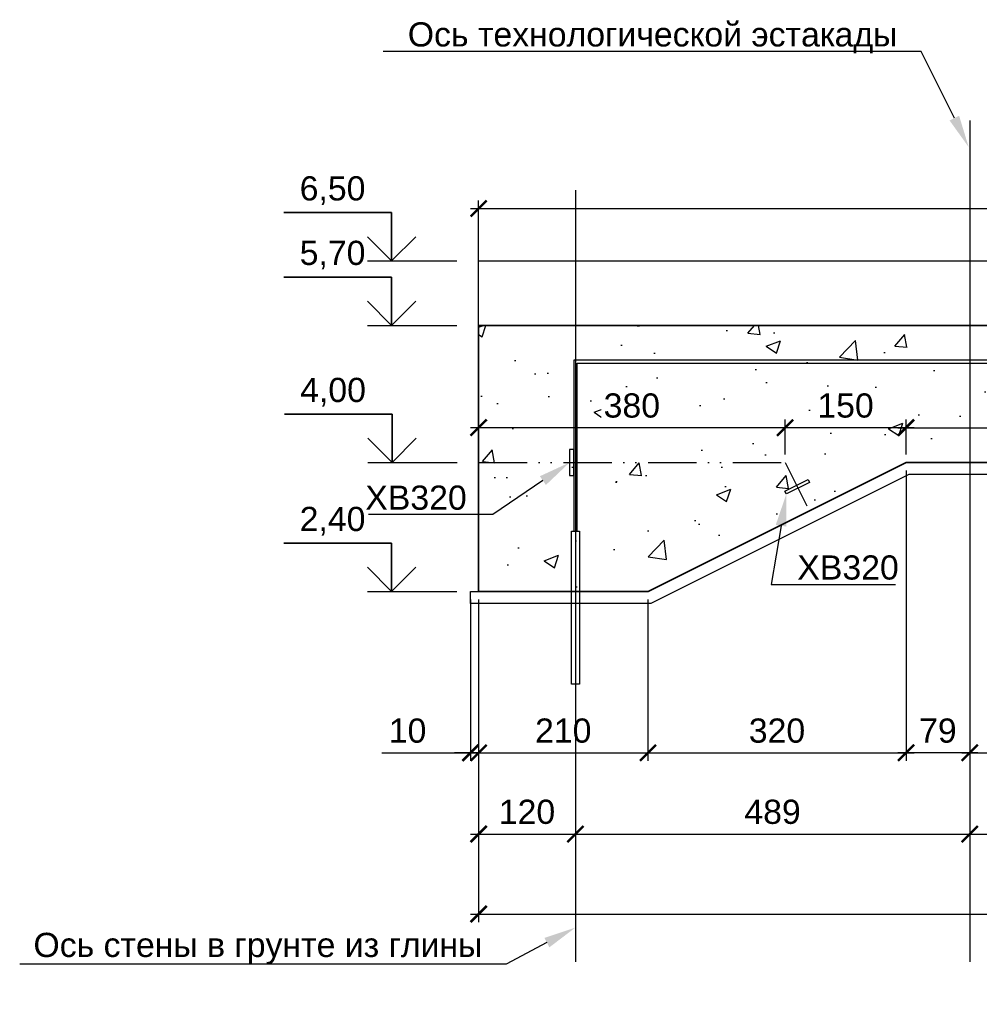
# Model space of a CAD drawing. Header units: millimetres. Extents: x 329474 to 722034, y 240588 to 423521.
# Tile 23 of 35: x 590306 to 602206, y 314847 to 327059. Entities that reach past the tile are written whole.
import ezdxf
from ezdxf import colors
from ezdxf.entities.mleader import LeaderData, LeaderLine
from ezdxf.enums import TextEntityAlignment as Align
from ezdxf.math import Vec2, Vec3

# ---------------------------------------------------------------- set-up
doc = ezdxf.new("R2010")
doc.units = ezdxf.units.MM
doc.header["$LTSCALE"] = 10
doc.linetypes.add('ACAD_ISO12W100', pattern=[21, 12, -3, 0, -3, 0, -3])
doc.linetypes.add('осевая', pattern=[50.8, 31.75, -6.35, 6.35, -6.35])
for name, color, linetype in [('00', 7, 'Continuous'), ('Оси', 1, 'осевая'), ('Размеры', 7, 'Continuous'), ('Штриховка', 7, 'Continuous')]:
    doc.layers.add(name, color=color, linetype=linetype)
doc.layers.add('Бетон', color=7, linetype='Continuous', lineweight=35)
doc.styles.add('arial', font='arial.ttf')
doc.styles.add('Рогун1', font='arial.ttf')
doc.dimstyles.new('100 мм', dxfattribs={"dimscale": 100, "dimtxt": 3.5, "dimasz": 2, "dimexe": 1, "dimexo": 1, "dimgap": 1.2, "dimtad": 1, "dimdec": 0, "dimlfac": 0.1, "dimrnd": 0.0001, "dimtxsty": 'Рогун1', "dimblk": 'ARCHTICK', "dimcen": 2.5, "dimdle": 1, "dimaunit": 1, "dimadec": 1, "dimazin": 0, "dimtfac": 1, "dimtdec": 0, "dimtmove": 1, "dimatfit": 3, "dimldrblk": 'ARCHTICK', "dimfxl": 1, "dimtfill": 1, "dimarcsym": 0})

# ---------------------------------------------------------------- blocks, each defined once
blk = doc.blocks.new('*U25')
at = {"color": 7, "lineweight": 25, "ltscale": 100}
blk.add_line((-11.09, 0), (0, 0), dxfattribs=at)
at = {"layer": '00', "color": 7, "lineweight": 35, "ltscale": 100}
for p, q in [((-8.09, 6), (-21.44, 6)), ((-8.09, 0), (-8.09, 6)), ((-11.09, 3), (-8.09, 0)), ((-8.09, 0), (-5.09, 3))]:
    blk.add_line(p, q, dxfattribs=at)
at = {"ltscale": 100, "style": 'arial', "flags": 8}
for tag, p in [('OTMETKA', (-11.33, 9)), ('OTMETKA_2', (-11.33, 3))]:
    blk.add_attdef(tag, text='', height=3, dxfattribs=at).set_placement(p, align=Align.MIDDLE_RIGHT)
blk = doc.blocks.new('*U23')
at = {"color": 7, "lineweight": 25, "ltscale": 100}
blk.add_line((-11.09, 0), (0, 0), dxfattribs=at)
at = {"layer": '00', "color": 7, "lineweight": 35, "ltscale": 100}
for p, q in [((-8.09, 6), (-21.44, 6)), ((-8.09, 0), (-8.09, 6)), ((-11.09, 3), (-8.09, 0)), ((-8.09, 0), (-5.09, 3))]:
    blk.add_line(p, q, dxfattribs=at)
at = {"ltscale": 100, "style": 'arial', "flags": 8}
for tag, p in [('OTMETKA', (-11.33, 9)), ('OTMETKA_2', (-11.33, 3))]:
    blk.add_attdef(tag, text='', height=3, dxfattribs=at).set_placement(p, align=Align.MIDDLE_RIGHT)
blk = doc.blocks.new('_ArchTick')
at = {"color": 0, "linetype": 'ByBlock', "const_width": 0.15}
blk.add_lwpolyline([(-0.5, -0.5), (0.5, 0.5)], dxfattribs=at)
blk = doc.blocks.new('*D70')
at = {"layer": 'Defpoints', "color": 0, "transparency": 16777216}
for p in [(595997, 319967), (598097, 319967), (598097, 317967)]:
    blk.add_point(p, dxfattribs=at)
at = {"layer": 'Размеры', "color": 0, "lineweight": -2, "transparency": 16777216}
for p, q in [((595997, 319867), (595997, 317867)), ((598097, 319867), (598097, 317867)), ((595897, 317967), (598197, 317967))]:
    blk.add_line(p, q, dxfattribs=at)
at = {"layer": 'Размеры', "color": 0, "lineweight": -2, "transparency": 16777216, "xscale": 200, "yscale": 200, "zscale": 200, "rotation": 180}
blk.add_blockref('_ArchTick', (595997, 317967), dxfattribs=at)
at = {"layer": 'Размеры', "color": 0, "lineweight": -2, "transparency": 16777216, "xscale": 200, "yscale": 200, "zscale": 200}
blk.add_blockref('_ArchTick', (598097, 317967), dxfattribs=at)
at = {"layer": 'Размеры', "color": 0, "transparency": 16777216, "insert": (597047, 318240), "char_height": 300, "attachment_point": 5, "style": 'Рогун1', "bg_fill": 3, "box_fill_scale": 1.1, "bg_fill_color": 256, "bg_fill_true_color": 13158600, "bg_fill_transparency": 0}
blk.add_mtext('210', dxfattribs=at)
blk = doc.blocks.new('*D71')
at = {"layer": 'Defpoints', "color": 0, "transparency": 16777216}
for p in [(601297, 321567), (598097, 319967), (601297, 317967)]:
    blk.add_point(p, dxfattribs=at)
at = {"layer": 'Размеры', "color": 0, "lineweight": -2, "transparency": 16777216}
for p, q in [((601297, 321467), (601297, 317867)), ((598097, 319867), (598097, 317867)), ((597997, 317967), (601397, 317967))]:
    blk.add_line(p, q, dxfattribs=at)
at = {"layer": 'Размеры', "color": 0, "lineweight": -2, "transparency": 16777216, "xscale": 200, "yscale": 200, "zscale": 200, "rotation": 180}
blk.add_blockref('_ArchTick', (598097, 317967), dxfattribs=at)
at = {"layer": 'Размеры', "color": 0, "lineweight": -2, "transparency": 16777216, "xscale": 200, "yscale": 200, "zscale": 200}
blk.add_blockref('_ArchTick', (601297, 317967), dxfattribs=at)
at = {"layer": 'Размеры', "color": 0, "transparency": 16777216, "insert": (599697, 318240), "char_height": 300, "attachment_point": 5, "style": 'Рогун1'}
blk.add_mtext('320', dxfattribs=at)
blk = doc.blocks.new('*D72')
at = {"layer": 'Defpoints', "color": 0, "transparency": 16777216}
for p in [(595997, 319817), (622997, 319817), (622997, 315967)]:
    blk.add_point(p, dxfattribs=at)
at = {"layer": 'Размеры', "color": 0, "lineweight": -2, "transparency": 16777216}
for p, q in [((595997, 319717), (595997, 315867)), ((622997, 319717), (622997, 315867)), ((595897, 315967), (623097, 315967))]:
    blk.add_line(p, q, dxfattribs=at)
at = {"layer": 'Размеры', "color": 0, "lineweight": -2, "transparency": 16777216, "xscale": 200, "yscale": 200, "zscale": 200, "rotation": 180}
blk.add_blockref('_ArchTick', (595997, 315967), dxfattribs=at)
at = {"layer": 'Размеры', "color": 0, "lineweight": -2, "transparency": 16777216, "xscale": 200, "yscale": 200, "zscale": 200}
blk.add_blockref('_ArchTick', (622997, 315967), dxfattribs=at)
at = {"layer": 'Размеры', "color": 0, "transparency": 16777216, "insert": (609497, 316240), "char_height": 300, "attachment_point": 5, "style": 'Рогун1'}
blk.add_mtext('2700', dxfattribs=at)
blk = doc.blocks.new('*D73')
at = {"layer": 'Defpoints', "color": 0, "transparency": 16777216}
for p in [(599797, 321999), (599797, 321567), (601297, 321567)]:
    blk.add_point(p, dxfattribs=at)
at = {"layer": 'Размеры', "color": 0, "lineweight": -2, "transparency": 16777216}
for p, q in [((599797, 321667), (599797, 322099)), ((601297, 321667), (601297, 322099)), ((601397, 321999), (599697, 321999))]:
    blk.add_line(p, q, dxfattribs=at)
at = {"layer": 'Размеры', "color": 0, "lineweight": -2, "transparency": 16777216, "xscale": 200, "yscale": 200, "zscale": 200, "rotation": 180}
blk.add_blockref('_ArchTick', (599797, 321999), dxfattribs=at)
at = {"layer": 'Размеры', "color": 0, "lineweight": -2, "transparency": 16777216, "xscale": 200, "yscale": 200, "zscale": 200}
blk.add_blockref('_ArchTick', (601297, 321999), dxfattribs=at)
at = {"layer": 'Размеры', "color": 0, "transparency": 16777216, "insert": (600547, 322272), "char_height": 300, "attachment_point": 5, "style": 'Рогун1', "bg_fill": 3, "box_fill_scale": 1.1, "bg_fill_color": 256, "bg_fill_true_color": 13158600, "bg_fill_transparency": 0}
blk.add_mtext('150', dxfattribs=at)
blk = doc.blocks.new('*D74')
at = {"layer": 'Defpoints', "color": 0, "transparency": 16777216}
for p in [(595997, 321999), (595997, 321567), (599797, 321567)]:
    blk.add_point(p, dxfattribs=at)
at = {"layer": 'Размеры', "color": 0, "lineweight": -2, "transparency": 16777216}
for p, q in [((595997, 321667), (595997, 322099)), ((599797, 321667), (599797, 322099)), ((599897, 321999), (595897, 321999))]:
    blk.add_line(p, q, dxfattribs=at)
at = {"layer": 'Размеры', "color": 0, "lineweight": -2, "transparency": 16777216, "xscale": 200, "yscale": 200, "zscale": 200, "rotation": 180}
blk.add_blockref('_ArchTick', (595997, 321999), dxfattribs=at)
at = {"layer": 'Размеры', "color": 0, "lineweight": -2, "transparency": 16777216, "xscale": 200, "yscale": 200, "zscale": 200}
blk.add_blockref('_ArchTick', (599797, 321999), dxfattribs=at)
at = {"layer": 'Размеры', "color": 0, "transparency": 16777216, "insert": (597897, 322272), "char_height": 300, "attachment_point": 5, "style": 'Рогун1', "bg_fill": 3, "box_fill_scale": 1.1, "bg_fill_color": 256, "bg_fill_true_color": 13158600, "bg_fill_transparency": 0}
blk.add_mtext('380', dxfattribs=at)
blk = doc.blocks.new('*D81')
at = {"layer": 'Defpoints', "color": 0, "transparency": 16777216}
for p in [(618297, 324718), (595997, 323267), (618297, 323267)]:
    blk.add_point(p, dxfattribs=at)
at = {"layer": 'Размеры', "color": 0, "lineweight": -2, "transparency": 16777216}
for p, q in [((595897, 324718), (618397, 324718)), ((595997, 323367), (595997, 324818)), ((618297, 323367), (618297, 324818))]:
    blk.add_line(p, q, dxfattribs=at)
at = {"layer": 'Размеры', "color": 0, "lineweight": -2, "transparency": 16777216, "xscale": 200, "yscale": 200, "zscale": 200, "rotation": 180}
blk.add_blockref('_ArchTick', (595997, 324718), dxfattribs=at)
at = {"layer": 'Размеры', "color": 0, "lineweight": -2, "transparency": 16777216, "xscale": 200, "yscale": 200, "zscale": 200}
blk.add_blockref('_ArchTick', (618297, 324718), dxfattribs=at)
at = {"layer": 'Размеры', "color": 0, "transparency": 16777216, "insert": (607147, 324991), "char_height": 300, "attachment_point": 5, "style": 'Рогун1', "bg_fill": 3, "box_fill_scale": 1.1, "bg_fill_color": 256, "bg_fill_true_color": 13158600, "bg_fill_transparency": 0}
blk.add_mtext('2230', dxfattribs=at)
blk = doc.blocks.new('*D82')
at = {"layer": 'Defpoints', "color": 0, "transparency": 16777216}
for p in [(604997, 321999), (601297, 321567), (604997, 321567)]:
    blk.add_point(p, dxfattribs=at)
at = {"layer": 'Размеры', "color": 0, "lineweight": -2, "transparency": 16777216}
for p, q in [((601297, 321667), (601297, 322099)), ((604997, 321667), (604997, 322099)), ((601197, 321999), (605097, 321999))]:
    blk.add_line(p, q, dxfattribs=at)
at = {"layer": 'Размеры', "color": 0, "lineweight": -2, "transparency": 16777216, "xscale": 200, "yscale": 200, "zscale": 200, "rotation": 180}
blk.add_blockref('_ArchTick', (601297, 321999), dxfattribs=at)
at = {"layer": 'Размеры', "color": 0, "lineweight": -2, "transparency": 16777216, "xscale": 200, "yscale": 200, "zscale": 200}
blk.add_blockref('_ArchTick', (604997, 321999), dxfattribs=at)
at = {"layer": 'Размеры', "color": 0, "transparency": 16777216, "insert": (603147, 322272), "char_height": 300, "attachment_point": 5, "style": 'Рогун1', "bg_fill": 3, "box_fill_scale": 1.1, "bg_fill_color": 256, "bg_fill_true_color": 13158600, "bg_fill_transparency": 0}
blk.add_mtext('370', dxfattribs=at)
blk = doc.blocks.new('*D83')
at = {"layer": 'Defpoints', "color": 0, "transparency": 16777216}
for p in [(602087, 321567), (616297, 321567), (616297, 317967)]:
    blk.add_point(p, dxfattribs=at)
at = {"layer": 'Размеры', "color": 0, "lineweight": -2, "transparency": 16777216}
for p, q in [((602087, 321467), (602087, 317867)), ((616297, 321467), (616297, 317867)), ((601987, 317967), (616397, 317967))]:
    blk.add_line(p, q, dxfattribs=at)
at = {"layer": 'Размеры', "color": 0, "lineweight": -2, "transparency": 16777216, "xscale": 200, "yscale": 200, "zscale": 200, "rotation": 180}
blk.add_blockref('_ArchTick', (602087, 317967), dxfattribs=at)
at = {"layer": 'Размеры', "color": 0, "lineweight": -2, "transparency": 16777216, "xscale": 200, "yscale": 200, "zscale": 200}
blk.add_blockref('_ArchTick', (616297, 317967), dxfattribs=at)
at = {"layer": 'Размеры', "color": 0, "transparency": 16777216, "insert": (609192, 318238), "char_height": 300, "attachment_point": 5, "style": 'Рогун1'}
blk.add_mtext('1421', dxfattribs=at)
blk = doc.blocks.new('*D86')
at = {"layer": 'Defpoints', "color": 0, "transparency": 16777216}
for p in [(595997, 319967), (597197, 319967), (597197, 316959)]:
    blk.add_point(p, dxfattribs=at)
at = {"layer": 'Размеры', "color": 0, "lineweight": -2, "transparency": 16777216}
for p, q in [((595997, 319867), (595997, 316859)), ((597197, 319867), (597197, 316859)), ((595897, 316959), (597297, 316959))]:
    blk.add_line(p, q, dxfattribs=at)
at = {"layer": 'Размеры', "color": 0, "lineweight": -2, "transparency": 16777216, "xscale": 200, "yscale": 200, "zscale": 200, "rotation": 180}
blk.add_blockref('_ArchTick', (595997, 316959), dxfattribs=at)
at = {"layer": 'Размеры', "color": 0, "lineweight": -2, "transparency": 16777216, "xscale": 200, "yscale": 200, "zscale": 200}
blk.add_blockref('_ArchTick', (597197, 316959), dxfattribs=at)
at = {"layer": 'Размеры', "color": 0, "transparency": 16777216, "insert": (596597, 317233), "char_height": 300, "attachment_point": 5, "style": 'Рогун1'}
blk.add_mtext('120', dxfattribs=at)
blk = doc.blocks.new('*D87')
at = {"layer": 'Defpoints', "color": 0, "transparency": 16777216}
for p in [(597197, 319967), (602087, 319967), (602087, 316959)]:
    blk.add_point(p, dxfattribs=at)
at = {"layer": 'Размеры', "color": 0, "lineweight": -2, "transparency": 16777216}
for p, q in [((597197, 319867), (597197, 316859)), ((602087, 319867), (602087, 316859)), ((597097, 316959), (602187, 316959))]:
    blk.add_line(p, q, dxfattribs=at)
at = {"layer": 'Размеры', "color": 0, "lineweight": -2, "transparency": 16777216, "xscale": 200, "yscale": 200, "zscale": 200, "rotation": 180}
blk.add_blockref('_ArchTick', (597197, 316959), dxfattribs=at)
at = {"layer": 'Размеры', "color": 0, "lineweight": -2, "transparency": 16777216, "xscale": 200, "yscale": 200, "zscale": 200}
blk.add_blockref('_ArchTick', (602087, 316959), dxfattribs=at)
at = {"layer": 'Размеры', "color": 0, "transparency": 16777216, "insert": (599642, 317233), "char_height": 300, "attachment_point": 5, "style": 'Рогун1'}
blk.add_mtext('489', dxfattribs=at)
blk = doc.blocks.new('*D88')
at = {"layer": 'Defpoints', "color": 0, "transparency": 16777216}
for p in [(602087, 321567), (608032, 320683), (608032, 316958)]:
    blk.add_point(p, dxfattribs=at)
at = {"layer": 'Размеры', "color": 0, "lineweight": -2, "transparency": 16777216}
for p, q in [((602087, 321467), (602087, 316858)), ((608032, 320583), (608032, 316858)), ((601987, 316958), (608132, 316958))]:
    blk.add_line(p, q, dxfattribs=at)
at = {"layer": 'Размеры', "color": 0, "lineweight": -2, "transparency": 16777216, "xscale": 200, "yscale": 200, "zscale": 200, "rotation": 180}
blk.add_blockref('_ArchTick', (602087, 316958), dxfattribs=at)
at = {"layer": 'Размеры', "color": 0, "lineweight": -2, "transparency": 16777216, "xscale": 200, "yscale": 200, "zscale": 200}
blk.add_blockref('_ArchTick', (608032, 316958), dxfattribs=at)
at = {"layer": 'Размеры', "color": 0, "transparency": 16777216, "insert": (605060, 317258), "char_height": 300, "attachment_point": 5, "style": 'Рогун1'}
blk.add_mtext('594,5', dxfattribs=at)
blk = doc.blocks.new('*D89')
at = {"layer": 'Defpoints', "color": 0, "transparency": 16777216}
for p in [(595897, 319967), (595997, 319967), (595897, 317967)]:
    blk.add_point(p, dxfattribs=at)
at = {"layer": 'Размеры', "color": 0, "lineweight": -2, "transparency": 16777216}
for p, q in [((595897, 319867), (595897, 317867)), ((595997, 319867), (595997, 317867)), ((594795, 317967), (595897, 317967)), ((595897, 317967), (595697, 317967)), ((595997, 317967), (595897, 317967)), ((595997, 317967), (595897, 317967)), ((595997, 317967), (596197, 317967))]:
    blk.add_line(p, q, dxfattribs=at)
at = {"layer": 'Размеры', "color": 0, "lineweight": -2, "transparency": 16777216, "xscale": 200, "yscale": 200, "zscale": 200}
blk.add_blockref('_ArchTick', (595897, 317967), dxfattribs=at)
at = {"layer": 'Размеры', "color": 0, "lineweight": -2, "transparency": 16777216, "xscale": 200, "yscale": 200, "zscale": 200, "rotation": 180}
blk.add_blockref('_ArchTick', (595997, 317967), dxfattribs=at)
at = {"layer": 'Размеры', "color": 0, "transparency": 16777216, "insert": (595116, 318240), "char_height": 300, "attachment_point": 5, "style": 'Рогун1', "bg_fill": 3, "box_fill_scale": 1.1, "bg_fill_color": 256, "bg_fill_true_color": 13158600, "bg_fill_transparency": 0}
blk.add_mtext('10', dxfattribs=at)
blk = doc.blocks.new('*D90')
at = {"layer": 'Defpoints', "color": 0, "transparency": 16777216}
for p in [(601297, 321567), (602087, 321567), (601297, 317967)]:
    blk.add_point(p, dxfattribs=at)
at = {"layer": 'Размеры', "color": 0, "lineweight": -2, "transparency": 16777216}
for p, q in [((601297, 321467), (601297, 317867)), ((602087, 321467), (602087, 317867)), ((602187, 317967), (601197, 317967))]:
    blk.add_line(p, q, dxfattribs=at)
at = {"layer": 'Размеры', "color": 0, "lineweight": -2, "transparency": 16777216, "xscale": 200, "yscale": 200, "zscale": 200, "rotation": 180}
blk.add_blockref('_ArchTick', (601297, 317967), dxfattribs=at)
at = {"layer": 'Размеры', "color": 0, "lineweight": -2, "transparency": 16777216, "xscale": 200, "yscale": 200, "zscale": 200}
blk.add_blockref('_ArchTick', (602087, 317967), dxfattribs=at)
at = {"layer": 'Размеры', "color": 0, "transparency": 16777216, "insert": (601692, 318240), "char_height": 300, "attachment_point": 5, "style": 'Рогун1'}
blk.add_mtext('79', dxfattribs=at)

msp = doc.modelspace()

# ---------------------------------------------------------------- hatches: boundary and pattern name
at = {"layer": 'Штриховка'}
h = msp.add_hatch(dxfattribs=at)
h.set_pattern_fill('AR-CONC', color=256, scale=10, style=0)
h.set_pattern_definition([(50, (71329.5, 134396.2), (1821.8467, -159.391), [190.5, -2095.5]), (355, (71329.5, 134396.2), (-352.434, 1910.5685), [152.4, -1676.406]), (100.45144, (71481.3, 134383), (1469.4125, 1751.1775), [161.9, -1780.9024]), (46.1842, (71329.5, 134904.2), (2710.79, -420.423), [285.75, -3143.25]), (96.63556, (71555.4, 134869.2), (2374.041, 2474.261), [242.85, -2671.356]), (351.18415, (71329.5, 134904.2), (2374.041, 2474.261), [228.6, -2514.597]), (21, (71583.5, 134777.2), (1516.144, -1022.652), [190.5, -2095.5]), (326, (71583.5, 134777.2), (618.02, 1841.8797), [152.4, -1676.4]), (71.45144, (71709.8, 134692), (2134.164, 819.2277), [161.9, -1780.8994]), (37.5, (71329.5, 134396.2), (30.886, 845.5504), [0, -1656.08, 0, -1701.8, 0, -1682.75]), (7.5, (71329.5, 134396.2), (668.1966, 1001.8057), [0, -970.28, 0, -1617.98, 0, -641.35]), (327.5, (70763.06, 134396.2), (1355.90595, -57.28744), [0, -635, 0, -1981.2, 0, -2628.9]), (317.5, (70509, 134396.2), (1481.2918, 254.265), [0, -825.5, 0, -1315.72, 0, -1866.9])])
h.paths.add_polyline_path([(622997.4075268, 321567.0664243), (618297.4075268, 321567.0664243), (618297.4075268, 323267.0664243), (595997.4075268, 323267.0664243), (595997.4075268, 319817.0664243), (598132.8177234, 319817.0664243), (601332.8177234, 321417.0664243), (616261.9973302, 321417.0664243), (619461.9973302, 319817.0664243), (622997.4075268, 319817.0664243)])

# ---------------------------------------------------------------- linework, layer by layer
at = {"color": 4, "linetype": 'ACAD_ISO12W100', "ltscale": 5}
msp.add_lwpolyline([(595997.4075268, 321567.0664243), (599797.4075268, 321567.0664243), (600097.4075268, 320967.0664243)], dxfattribs=at)
at = {"color": 3, "lineweight": 30}
msp.add_lwpolyline([(622997.4075268, 319967.0664243), (622997.4075268, 319817.0664243), (619461.9973302, 319817.0664243), (616261.9973302, 321417.0664243), (601332.8177234, 321417.0664243), (598132.8177234, 319817.0664243), (597197.4075268, 319817.0664243), (595897.4075268, 319817.0664243), (595897.4075268, 319967.0664243), (595997.4075268, 319967.0664243)], dxfattribs=at)
at = {"color": 6, "lineweight": 30}
msp.add_lwpolyline([(600099.4601492, 321320.7320556), (599813.243448, 321177.623705), (599795.3549042, 321213.4007927), (600081.5716053, 321356.5091432)], close=True, dxfattribs=at)
at = {"layer": 'Бетон', "color": 2, "ltscale": 10}
msp.add_lwpolyline([(618297.4075268, 323267.0664243), (618297.4075268, 321567.0664243), (622997.4075268, 321567.0664243), (622997.4075268, 319967.0664243), (619497.4075268, 319967.0664243), (616297.4075268, 321567.0664243), (601297.4075268, 321567.0664243), (598097.4075268, 319967.0664243), (597197.4075268, 319967.0664243), (595997.4075268, 319967.0664243), (595997.4075268, 323267.0664243)], close=True, dxfattribs=at)
at = {"layer": 'Оси', "linetype": 'осевая', "ltscale": 40}
for points in [[(602087.4075268, 325808.3342056), (602087.4075268, 315375.0237833)], [(597197.4075268, 324943.8566283), (597197.4075268, 315375.0237833)]]:
    msp.add_lwpolyline(points, dxfattribs=at)

# ---------------------------------------------------------------- block references
at = {"layer": '00'}
ref = msp.add_blockref('*U25', (595726.3923704, 324067.0664243), dxfattribs=dict(at, xscale=100, yscale=100, zscale=100))
ref.add_attrib('OTMETKA', '6,50', dxfattribs={"layer": '0', "ltscale": 100, "height": 300, "style": 'arial'}).set_placement((594593.7348165, 324967.0664243), align=Align.MIDDLE_RIGHT)
ref = msp.add_blockref('*U25', (595726.3923704, 323267.0664243), dxfattribs=dict(at, xscale=100, yscale=100, zscale=100))
ref.add_attrib('OTMETKA', '5,70', dxfattribs={"layer": '0', "ltscale": 100, "height": 300, "style": 'arial'}).set_placement((594593.7348165, 324167.0664243), align=Align.MIDDLE_RIGHT)
ref = msp.add_blockref('*U23', (595732.4240876, 321567.0664243), dxfattribs=dict(at, xscale=100, yscale=100, zscale=100))
ref.add_attrib('OTMETKA', '4,00', dxfattribs={"layer": '0', "ltscale": 100, "height": 300, "style": 'arial'}).set_placement((594599.7665337, 322467.0664243), align=Align.MIDDLE_RIGHT)
ref = msp.add_blockref('*U25', (595726.3923704, 319967.0664243), dxfattribs=dict(at, xscale=100, yscale=100, zscale=100))
ref.add_attrib('OTMETKA', '2,40', dxfattribs={"layer": '0', "ltscale": 100, "height": 300, "style": 'arial'}).set_placement((594593.7348165, 320867.0664243), align=Align.MIDDLE_RIGHT)

# ---------------------------------------------------------------- leaders
at = {"ltscale": 100}
ml = msp.add_multileader_mtext('Standard', dxfattribs=at)
ml.set_content('Ось технологической эстакады', color=256, style='arial')
ml.set_leader_properties()
ml.build(insert=Vec2(0, 0))
ml.multileader.update_dxf_attribs({"text_left_attachment_type": 6, "text_right_attachment_type": 6, "arrow_head_size": 400})
ctx = ml.context
ctx.base_point, ctx.char_height, ctx.arrow_head_size, ctx.plane_origin = Vec3(595116.3771056, 326664.9953526), 300, 400, Vec3(598562.616324, 342309.2783755)
ctx.left_attachment, ctx.right_attachment = 6, 6
notes = []
notes.append((ctx, [(1, (1, 1, 0), (601486.5901015, 326664.9953526), (-1, 0), 343.702764, [(0, [(602074.0621311, 325478.7956754)], 0, [])])]))
ctx.mtext.insert, ctx.mtext.width, ctx.mtext.defined_height, ctx.mtext.flow_direction = Vec3(595118.3771056, 327026.5915327), 6264.392425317, 383.2878581, 5
ml = msp.add_multileader_mtext('Standard', dxfattribs=at)
ml.set_content('ХВ320', color=256, style='arial')
ml.set_leader_properties()
ml.build(insert=Vec2(0, 0))
ml.multileader.update_dxf_attribs({"text_left_attachment_type": 6, "text_right_attachment_type": 6, "arrow_head_size": 400})
ctx = ml.context
ctx.base_point, ctx.char_height, ctx.arrow_head_size, ctx.plane_origin = Vec3(599968.544318, 320055.0808356), 300, 400, Vec3(602545.5020614, 327258.3882003)
ctx.left_attachment, ctx.right_attachment, ctx.text_align_type = 6, 6, 2
notes.append((ctx, [(1, (1, 1, 0), (599624.841554, 320055.0808356), (1, 0), 343.702764, [(0, [(599813.243448, 321177.623705)], 0, [])])]))
ctx.mtext.insert, ctx.mtext.width, ctx.mtext.defined_height, ctx.mtext.alignment, ctx.mtext.flow_direction = Vec3(601206.969966, 320415.0808356), 4152.054766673, 383.2878581, 3, 5
ml = msp.add_multileader_mtext('Standard', dxfattribs=at)
ml.set_content('Ось стены в грунте из глины', color=256, style='arial')
ml.set_leader_properties()
ml.build(insert=Vec2(0, 0))
ml.multileader.update_dxf_attribs({"text_left_attachment_type": 6, "text_right_attachment_type": 6, "arrow_head_size": 400})
ctx = ml.context
ctx.base_point, ctx.char_height, ctx.arrow_head_size, ctx.plane_origin = Vec3(590474.62156, 315345.6993871), 300, 400, Vec3(592313.6432659, 333523.5058922)
ctx.left_attachment, ctx.right_attachment = 6, 6
notes.append((ctx, [(1, (1, 1, 0), (596340.6053608, 315345.6993871), (-1, 0), 343.702764, [(0, [(597197.4075268, 315799.4470627)], 0, [])])]))
ctx.mtext.insert, ctx.mtext.width, ctx.mtext.defined_height, ctx.mtext.flow_direction = Vec3(590476.62156, 315733.8985685), 5632.309506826, 383.2878581, 5
for ctx, leaders in notes:
    for number, flags, end, landing, length, lines in leaders:
        leader = LeaderData()
        leader.index, (leader.has_last_leader_line, leader.has_dogleg_vector, leader.attachment_direction) = number, flags
        leader.last_leader_point, leader.dogleg_vector, leader.dogleg_length = Vec3(end), Vec3(landing), length
        for number, points, colour, breaks in lines:
            line = LeaderLine()
            line.index, line.vertices, line.color, line.breaks = number, Vec3.list(points), colors.encode_raw_color(colour), breaks
            leader.lines.append(line)
        ctx.leaders.append(leader)

# ---------------------------------------------------------------- next in the draw order: dimensions: what is measured, and where the dimension line sits
at = {"layer": 'Размеры'}
for base, p1, p2, override, picture, middle in [((618297.4075268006, 324717.6797618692), (595997.4075268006, 323267.0664242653), (618297.4075268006, 323267.0664242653), {"dimtxt": 3, "dimdec": 6}, '*D81', (607147.4075268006, 324990.9539774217)), ((598097.4075268, 317967.0664243), (595997.4075268, 319967.0664243), (598097.4075268, 319967.0664243), {"dimtxt": 3, "dimdec": 6, "dimtfill": 1}, '*D70', (597047.4075268, 318240.2383206))]:
    dim = msp.add_linear_dim(base=base, p1=p1, p2=p2, dimstyle='100 мм', override=override, dxfattribs=at)
    dim.commit()
    dim.dimension.update_dxf_attribs({"geometry": picture, "text_midpoint": middle})

# ---------------------------------------------------------------- next in the draw order: linework, layer by layer
at = {"color": 1, "ltscale": 100}
msp.add_lwpolyline([(597147.4075268, 320717.0664243), (597247.4075268, 320717.0664243), (597247.4075268, 318817.0664243), (597147.4075268, 318817.0664243)], close=True, dxfattribs=at)

# ---------------------------------------------------------------- next in the draw order: dimensions: what is measured, and where the dimension line sits
at = {"layer": 'Размеры'}
for base, p1, p2, picture, middle in [((601297.4075268, 317967.0664243), (598097.4075268, 319967.0664243), (601297.4075268, 321567.0664243), '*D71', (599697.4075268, 318240.3406398)), ((597197.4075268, 316959.4601145), (595997.4075268, 319967.0664243), (597197.4075268, 319967.0664243), '*D86', (596597.4075268, 317232.6320108)), ((602087.4075268, 316959.4601145), (597197.4075268, 319967.0664243), (602087.4075268, 319967.0664243), '*D87', (599642.4075268, 317232.6320108)), ((622997.4075268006, 315967.0664242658), (595997.4075268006, 319817.0664242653), (622997.4075268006, 319817.0664242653), '*D72', (609497.4075268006, 316240.2383205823))]:
    dim = msp.add_linear_dim(base=base, p1=p1, p2=p2, dimstyle='100 мм', override={"dimtxt": 3, "dimdec": 6, "dimtfill": 0}, dxfattribs=at)
    dim.commit()
    dim.dimension.update_dxf_attribs({"geometry": picture, "text_midpoint": middle})

# ---------------------------------------------------------------- next in the draw order: dimensions: what is measured, and where the dimension line sits
dim = msp.add_linear_dim(base=(599797.4075268, 321998.7408485), p1=(601297.4075268, 321567.0664243), p2=(599797.4075268, 321567.0664243), dimstyle='100 мм', override={"dimtxt": 3, "dimdec": 6}, dxfattribs=at)
dim.commit()
dim.dimension.update_dxf_attribs({"geometry": '*D73', "text_midpoint": (600547.4075268, 322271.9127448)})
dim = msp.add_linear_dim(base=(595897.4075268, 317967.0664243), p1=(595997.4075268, 319967.0664243), p2=(595897.4075268, 319967.0664243), dimstyle='100 мм', override={"dimtxt": 3, "dimdec": 6}, dxfattribs=at)
dim.commit()
dim.dimension.update_dxf_attribs({"geometry": '*D89', "text_midpoint": (595115.6897228, 317967.0664243), "dimtype": 160})

# ---------------------------------------------------------------- next in the draw order: dimensions: what is measured, and where the dimension line sits
for base, p1, p2, picture, middle in [((595997.4075268, 321998.7408485), (599797.4075268, 321567.0664243), (595997.4075268, 321567.0664243), '*D74', (597897.4075268, 322272.015064)), ((604997.4075268, 321998.7408485), (601297.4075268, 321567.0664243), (604997.4075268, 321567.0664243), '*D82', (603147.4075268, 322272.015064))]:
    dim = msp.add_linear_dim(base=base, p1=p1, p2=p2, dimstyle='100 мм', override={"dimtxt": 3, "dimdec": 6}, dxfattribs=at)
    dim.commit()
    dim.dimension.update_dxf_attribs({"geometry": picture, "text_midpoint": middle})

# ---------------------------------------------------------------- next in the draw order: linework, layer by layer
at = {"color": 6, "lineweight": 30}
for points in [[(618164.5572885, 321183.3319589), (614857.0883577, 322837.0664243), (597177.4075268, 322837.0664243), (597177.4075268, 320717.0664243), (597217.4075268, 320717.0664243), (597217.4075268, 322797.0664243), (614847.6456386, 322797.0664243), (618146.6687447, 321147.5548713)], [(597177.4035117, 321407.0666656), (597177.4115419, 321727.0666656), (597125.1732881, 321727.0666656), (597125.1652579, 321407.0666656)]]:
    msp.add_lwpolyline(points, close=True, dxfattribs=at)
at = {"layer": 'Размеры'}
msp.add_lwpolyline([(595997.4075268, 323267.0664243), (595997.4075268, 324067.0664243), (607682.4075268, 324067.0664243), (607682.4075268, 323617.0576247), (608382.4075268, 323617.0576247), (608382.4075268, 324067.0664243), (615442.4075268, 324067.0664243), (615442.4075268, 323617.0576247), (616142.4075268, 323617.0576247), (616142.4075268, 324067.0664243), (616497.4075268, 324067.0664243), (617294.7239379, 324019.4943713), (618086.7239379, 323853.1743713), (618878.7239379, 323591.8143713), (619670.7239379, 323275.0143713), (621660.1095805, 322359.8969757, 0.1082040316), (622997.4075268, 322067.0664243), (622997.4075268, 321567.0664243)], format="xyb", dxfattribs=at)

# ---------------------------------------------------------------- next in the draw order: dimensions: what is measured, and where the dimension line sits
for base, p1, p2, picture, middle in [((601297.4075268, 317967.0664243), (602087.4075268, 321567.0664243), (601297.4075268, 321567.0664243), '*D90', (601692.4075268, 318240.2383206)), ((616297.4075268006, 317967.0664242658), (602087.4075268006, 321567.0664242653), (616297.4075268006, 321567.0664242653), '*D83', (609192.4075268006, 318237.6803396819)), ((608032.4075268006, 316958.2101144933), (602087.4075268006, 321567.0664242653), (608032.4075268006, 320683.3225894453), '*D88', (605059.9075268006, 317258.4966083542))]:
    dim = msp.add_linear_dim(base=base, p1=p1, p2=p2, dimstyle='100 мм', override={"dimtxt": 3, "dimdec": 6, "dimtfill": 0}, dxfattribs=at)
    dim.commit()
    dim.dimension.update_dxf_attribs({"geometry": picture, "text_midpoint": middle})

# ---------------------------------------------------------------- next in the draw order: leaders
at = {"ltscale": 100}
ml = msp.add_multileader_mtext('Standard', dxfattribs=at)
ml.set_content('ХВ320', color=256, style='arial')
ml.set_leader_properties()
ml.build(insert=Vec2(0, 0))
ml.multileader.update_dxf_attribs({"text_left_attachment_type": 6, "text_right_attachment_type": 6, "arrow_head_size": 400})
ctx = ml.context
ctx.base_point, ctx.char_height, ctx.arrow_head_size, ctx.plane_origin = Vec3(594589.4198212, 320921.152475), 300, 400, Vec3(595226.1987043, 327854.0547511)
ctx.left_attachment, ctx.right_attachment = 6, 6
notes = []
notes.append((ctx, [(1, (1, 1, 0), (596173.5482332, 320921.152475), (-1, 0), 343.702764, [(0, [(597125.169273, 321567.0666656)], 0, [])])]))
ctx.mtext.insert, ctx.mtext.width, ctx.mtext.defined_height, ctx.mtext.flow_direction = Vec3(594591.4198212, 321281.152475), 4152.054766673, 383.2878581, 5
for ctx, leaders in notes:
    for number, flags, end, landing, length, lines in leaders:
        leader = LeaderData()
        leader.index, (leader.has_last_leader_line, leader.has_dogleg_vector, leader.attachment_direction) = number, flags
        leader.last_leader_point, leader.dogleg_vector, leader.dogleg_length = Vec3(end), Vec3(landing), length
        for number, points, colour, breaks in lines:
            line = LeaderLine()
            line.index, line.vertices, line.color, line.breaks = number, Vec3.list(points), colors.encode_raw_color(colour), breaks
            leader.lines.append(line)
        ctx.leaders.append(leader)

doc.saveas('drawing.dxf')
